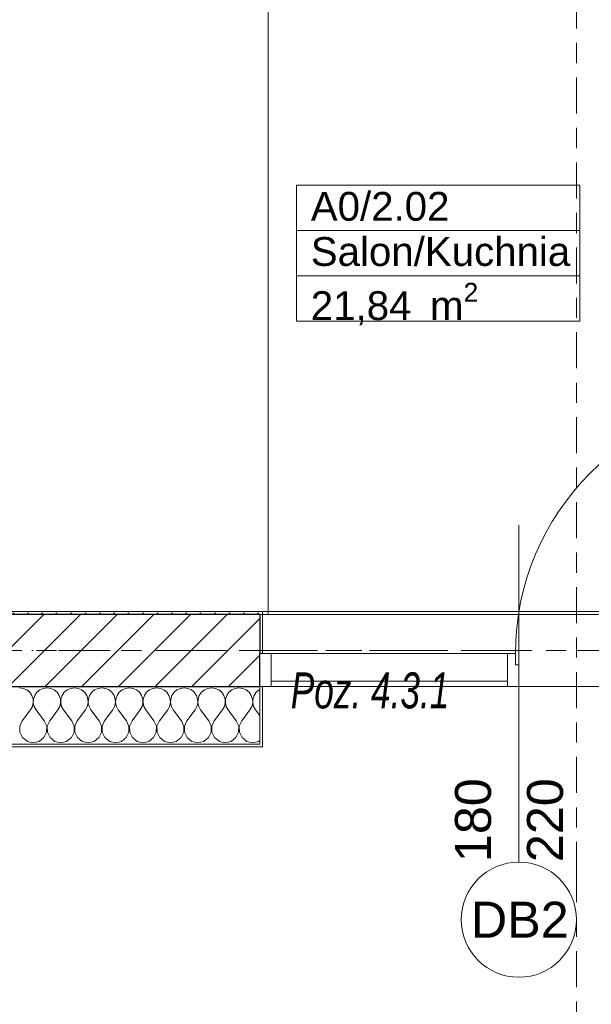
# Model space of a CAD drawing. Header units: millimetres. Extents: x -52968 to 399385, y -141133 to 110561.
# Tile 21 of 146: x 68572 to 70557, y -118272 to -114852. Entities that reach past the tile are written whole.
import ezdxf

# ---------------------------------------------------------------- set-up
doc = ezdxf.new("R2010")
doc.units = ezdxf.units.MM
for name, pattern in [('SIM-Wegliniec-21.07.2025-Parter$0$Kropki i Kreski', [360, 180, -90, 0, -90]), ('SIM-Wegliniec-21.07.2025-Parter$0$Przerywana długa', [390, 250, -140]), ('SIM-Wegliniec-21.07.2025-Parter$0$Przerywana podwójnie', [295, 125, -50, 70, -50])]:
    doc.linetypes.add(name, pattern=pattern)
doc.layers.add('_xref', color=250, linetype='Continuous')
for name, color, linetype, lineweight in [('SIM-Wegliniec-21.07.2025-Parter$0$Nowe_A-Balkony_Nr_pióra__89', 250, 'Continuous', 0), ('SIM-Wegliniec-21.07.2025-Parter$0$Nowe_A-Belki-Wieniec_Nr_pióra__69', 250, 'Continuous', 0), ('SIM-Wegliniec-21.07.2025-Parter$0$Nowe_A-Belki-Wieniec_Nr_pióra__90', 250, 'Continuous', 0), ('SIM-Wegliniec-21.07.2025-Parter$0$Nowe_A-Konstrukcja Opis_Nr_pióra__58', 250, 'Continuous', 0), ('SIM-Wegliniec-21.07.2025-Parter$0$Nowe_A-Osi_Nr_pióra__20', 250, 'Continuous', 0), ('SIM-Wegliniec-21.07.2025-Parter$0$Nowe_A-Posadzki_Nr_pióra__89', 250, 'Continuous', 0), ('SIM-Wegliniec-21.07.2025-Parter$0$Nowe_A-Płyta-Grunt_Nr_pióra__89', 250, 'Continuous', 0), ('SIM-Wegliniec-21.07.2025-Parter$0$Nowe_A-Strefy-Parter_Nr_pióra__94', 250, 'Continuous', 0), ('SIM-Wegliniec-21.07.2025-Parter$0$Nowe_A-Ściany-Zewnętrzne', 250, 'Continuous', 0), ('SIM-Wegliniec-21.07.2025-Parter$0$Nowe_A-Ściany-Zewnętrzne_Nr_pióra__174', 250, 'Continuous', 0), ('SIM-Wegliniec-21.07.2025-Parter$0$Nowe_A-Ściany-Zewnętrzne_Nr_pióra__27', 250, 'Continuous', 0), ('SIM-Wegliniec-21.07.2025-Parter$0$Nowe_A-Ściany-Zewnętrzne_Nr_pióra__47', 250, 'Continuous', 0), ('SIM-Wegliniec-21.07.2025-Parter$0$Nowe_A-Ściany-Zewnętrzne_Nr_pióra__67', 250, 'Continuous', 0), ('SIM-Wegliniec-21.07.2025-Parter$0$Nowe_Drzwi Archicad_Nr_pióra__23', 250, 'Continuous', 0), ('SIM-Wegliniec-21.07.2025-Parter$0$Nowe_Drzwi Archicad_Nr_pióra__27', 250, 'Continuous', 0), ('SIM-Wegliniec-21.07.2025-Parter$0$Nowe_Drzwi Archicad_Nr_pióra__3', 250, 'Continuous', 0), ('SIM-Wegliniec-21.07.2025-Parter$0$Nowe_Drzwi Archicad_Nr_pióra__47', 250, 'Continuous', 0), ('SIM-Wegliniec-21.07.2025-Parter$0$Nowe_Metryczki pomieszczeń Archicada_Nr_pióra__6', 250, 'Continuous', 0), ('SIM-Wegliniec-21.07.2025-Parter$0$Nowe_Znaczniki drzwi Archicada_Nr_pióra__2', 250, 'Continuous', 0), ('SIM-Wegliniec-21.07.2025-Parter$0$Nowe_Znaczniki drzwi Archicada_Nr_pióra__45', 250, 'Continuous', 0), ('SIM-Wegliniec-21.07.2025-Parter$0$Nowe_Znaczniki drzwi Archicada_Nr_pióra__7', 250, 'Continuous', 0)]:
    doc.layers.add(name, color=color, linetype=linetype, lineweight=lineweight)
doc.styles.add('SIM-Wegliniec-21.07.2025-Parter$0$STYL_AUTOMATYCZNY_1', font='arial.ttf')
doc.styles.add('SIM-Wegliniec-21.07.2025-Parter$0$STYL_AUTOMATYCZNY_2', font='arial.ttf')
doc.styles.add('SIM-Wegliniec-21.07.2025-Parter$0$STYL_AUTOMATYCZNY_5', font='arial.ttf', dxfattribs={"width": 0.8})
doc.styles.add('SIM-Wegliniec-21.07.2025-Parter$0$STYL_AUTOMATYCZNY_6', font='arial.ttf', dxfattribs={"width": 0.7})
pattern_1 = [(0, (0, 0), (0, 86.60254), [0, -50]), (0, (25, 43.3), (0, 86.60254), [0, -50])]

# ---------------------------------------------------------------- blocks, each defined once
blk = doc.blocks.new('SIM-Wegliniec-21.07.2025-Parter')
at = {"layer": 'SIM-Wegliniec-21.07.2025-Parter$0$Nowe_A-Ściany-Zewnętrzne', "linetype": 'Continuous', "lineweight": 0}
h = blk.add_hatch(dxfattribs=at)
h.set_pattern_fill('Bloczki_ceramiczne', color=256, style=0, pattern_type=2)
h.set_pattern_definition([(45, (0, 0), (-63.63961, 63.63961), [])])
h.paths.add_polyline_path([(67665.1, -116917.6), (67665.1, -117167.6), (69405.1, -117167.6), (69405.1, -117052.6), (69405.1, -116917.6)])
h = blk.add_hatch(dxfattribs=at)
h.set_pattern_fill('Tynk', color=256, style=0, pattern_type=2)
h.set_pattern_definition(pattern_1)
h.paths.add_polyline_path([(69405.1, -116907.6), (67675.1, -116907.6), (67675.1, -116917.6), (69405.1, -116917.6)])
at = {"layer": 'SIM-Wegliniec-21.07.2025-Parter$0$Nowe_A-Ściany-Zewnętrzne', "linetype": 'Continuous', "lineweight": 0, "true_color": 0x000000}
h = blk.add_hatch(dxfattribs=at)
h.set_pattern_fill('Tynk', color=18, style=0, pattern_type=2)
h.set_pattern_definition(pattern_1)
h.paths.add_polyline_path([(69415.1, -116907.6), (69405.1, -116907.6), (69405.1, -116917.6), (69405.1, -117052.6), (69415.1, -117052.6)])
h = blk.add_hatch(dxfattribs=at)
h.set_pattern_fill('Tynk', color=18, style=0, pattern_type=2)
h.set_pattern_definition(pattern_1)
h.paths.add_polyline_path([(69405.1, -117377.6), (69415.1, -117377.6), (69415.1, -117167.6), (69405.1, -117167.6), (69405.1, -117367.6)])
h = blk.add_hatch(dxfattribs=at)
h.set_pattern_fill('Tynk', color=18, style=0, pattern_type=2)
h.set_pattern_definition(pattern_1)
h.paths.add_polyline_path([(69405.1, -117367.6), (67305.1, -117367.6), (67305.1, -117377.6), (69405.1, -117377.6)])
at = {"layer": 'SIM-Wegliniec-21.07.2025-Parter$0$Nowe_A-Balkony_Nr_pióra__89', "linetype": 'Continuous', "lineweight": 13, "flags": 128}
blk.add_lwpolyline([(91030.1, -117167.6), (91030.1, -118877.6), (64980.1, -118877.6), (64980.1, -117167.6)], close=True, dxfattribs=at)
at = {"layer": 'SIM-Wegliniec-21.07.2025-Parter$0$Nowe_A-Belki-Wieniec_Nr_pióra__69', "linetype": 'SIM-Wegliniec-21.07.2025-Parter$0$Kropki i Kreski', "lineweight": 13}
blk.add_line((65105.1, -117042.6), (90905.1, -117042.6), dxfattribs=at)
at = {"layer": 'SIM-Wegliniec-21.07.2025-Parter$0$Nowe_A-Belki-Wieniec_Nr_pióra__90', "linetype": 'SIM-Wegliniec-21.07.2025-Parter$0$Przerywana długa', "lineweight": 13}
for p, q in [((65230.1, -116917.6), (71880.1, -116917.6)), ((64980.1, -117167.6), (91030.1, -117167.6))]:
    blk.add_line(p, q, dxfattribs=at)
at = {"layer": 'SIM-Wegliniec-21.07.2025-Parter$0$Nowe_A-Osi_Nr_pióra__20', "linetype": 'SIM-Wegliniec-21.07.2025-Parter$0$Przerywana podwójnie', "lineweight": 13}
for p, q in [((70505.1, -95582.5), (70505.1, -117792.3)), ((63144.7, -117042.6), (90961.9, -117042.6)), ((70505.1, -117792.3), (70505.1, -118792.3))]:
    blk.add_line(p, q, dxfattribs=at)
at = {"layer": 'SIM-Wegliniec-21.07.2025-Parter$0$Nowe_A-Posadzki_Nr_pióra__89', "linetype": 'Continuous', "lineweight": 13, "flags": 128}
for points in [[(65240.1, -108617.6), (65240.1, -116907.6), (69435.1, -116907.6), (69435.1, -112387.6), (69435.1, -110552.6), (67550.1, -110552.6), (67550.1, -108617.6)], [(69435.1, -116917.6), (71880.1, -116917.6), (71880.1, -112387.6), (69435.1, -112387.6)]]:
    blk.add_lwpolyline(points, close=True, dxfattribs=at)
at = {"layer": 'SIM-Wegliniec-21.07.2025-Parter$0$Nowe_A-Płyta-Grunt_Nr_pióra__89', "linetype": 'Continuous', "lineweight": 13, "flags": 128}
blk.add_lwpolyline([(65230.1, -116917.6), (90780.1, -116917.6), (90780.1, -99167.6), (65230.1, -99167.6)], close=True, dxfattribs=at)
at = {"layer": 'SIM-Wegliniec-21.07.2025-Parter$0$Nowe_A-Strefy-Parter_Nr_pióra__94', "linetype": 'Continuous', "lineweight": 13, "flags": 128}
blk.add_lwpolyline([(71870.1, -112397.6), (70410, -112397.6), (70410, -112397.6), (69445.1, -112397.6), (69445.1, -112997.6), (69310.1, -112997.6), (69310.2, -110559.3), (67675.1, -110559.3), (67675.1, -116907.6), (71870.1, -116907.6)], close=True, dxfattribs=at)
at = {"layer": 'SIM-Wegliniec-21.07.2025-Parter$0$Nowe_A-Ściany-Zewnętrzne_Nr_pióra__174', "linetype": 'Continuous', "lineweight": 5}
for p, q in [((68584.4, -117174.2), (68571.4, -117172.4)), ((68596.5, -117179.5), (68584.4, -117174.2)), ((68606.6, -117187.9), (68596.5, -117179.5)), ((68614, -117198.7), (68606.6, -117187.9)), ((68618.2, -117211.1), (68614, -117198.7)), ((68624.1, -117198.7), (68619.9, -117211.1)), ((68631.5, -117187.9), (68624.1, -117198.7)), ((68641.6, -117179.5), (68631.5, -117187.9)), ((68653.7, -117174.2), (68641.6, -117179.5)), ((68666.7, -117172.4), (68653.7, -117174.2)), ((68679.7, -117174.2), (68666.7, -117172.4)), ((68691.7, -117179.5), (68679.7, -117174.2)), ((68701.8, -117187.9), (68691.7, -117179.5)), ((68709.3, -117198.7), (68701.8, -117187.9)), ((68713.5, -117211.1), (68709.3, -117198.7)), ((68719.3, -117198.7), (68715.1, -117211.1)), ((68726.8, -117187.9), (68719.3, -117198.7)), ((68736.9, -117179.5), (68726.8, -117187.9)), ((68748.9, -117174.2), (68736.9, -117179.5)), ((68761.9, -117172.4), (68748.9, -117174.2)), ((68774.9, -117174.2), (68761.9, -117172.4)), ((68786.9, -117179.5), (68774.9, -117174.2)), ((68797.1, -117187.9), (68786.9, -117179.5)), ((68804.5, -117198.7), (68797.1, -117187.9)), ((68808.7, -117211.1), (68804.5, -117198.7)), ((68814.6, -117198.7), (68810.4, -117211.1)), ((68822, -117187.9), (68814.6, -117198.7)), ((68832.1, -117179.5), (68822, -117187.9)), ((68844.1, -117174.2), (68832.1, -117179.5)), ((68857.1, -117172.4), (68844.1, -117174.2)), ((68870.2, -117174.2), (68857.1, -117172.4)), ((68882.2, -117179.5), (68870.2, -117174.2)), ((68892.3, -117187.9), (68882.2, -117179.5)), ((68899.7, -117198.7), (68892.3, -117187.9)), ((68903.9, -117211.1), (68899.7, -117198.7)), ((68909.8, -117198.7), (68905.6, -117211.1)), ((68917.2, -117187.9), (68909.8, -117198.7)), ((68927.3, -117179.5), (68917.2, -117187.9)), ((68939.4, -117174.2), (68927.3, -117179.5)), ((68952.4, -117172.4), (68939.4, -117174.2)), ((68965.4, -117174.2), (68952.4, -117172.4)), ((68977.4, -117179.5), (68965.4, -117174.2)), ((68987.5, -117187.9), (68977.4, -117179.5)), ((68995, -117198.7), (68987.5, -117187.9)), ((68999.2, -117211.1), (68995, -117198.7)), ((69005, -117198.7), (69000.8, -117211.1)), ((69012.5, -117187.9), (69005, -117198.7)), ((69022.6, -117179.5), (69012.5, -117187.9)), ((69034.6, -117174.2), (69022.6, -117179.5)), ((69047.6, -117172.4), (69034.6, -117174.2)), ((69060.6, -117174.2), (69047.6, -117172.4)), ((69072.7, -117179.5), (69060.6, -117174.2)), ((69082.8, -117187.9), (69072.7, -117179.5)), ((69090.2, -117198.7), (69082.8, -117187.9)), ((69094.4, -117211.1), (69090.2, -117198.7)), ((69100.3, -117198.7), (69096.1, -117211.1)), ((69107.7, -117187.9), (69100.3, -117198.7)), ((69117.8, -117179.5), (69107.7, -117187.9)), ((69129.8, -117174.2), (69117.8, -117179.5)), ((69142.9, -117172.4), (69129.8, -117174.2)), ((69155.9, -117174.2), (69142.9, -117172.4)), ((69167.9, -117179.5), (69155.9, -117174.2)), ((69178, -117187.9), (69167.9, -117179.5)), ((69185.4, -117198.7), (69178, -117187.9)), ((69189.6, -117211.1), (69185.4, -117198.7)), ((69195.5, -117198.7), (69191.3, -117211.1)), ((69202.9, -117187.9), (69195.5, -117198.7)), ((69213.1, -117179.5), (69202.9, -117187.9)), ((69225.1, -117174.2), (69213.1, -117179.5)), ((69238.1, -117172.4), (69225.1, -117174.2)), ((69251.1, -117174.2), (69238.1, -117172.4)), ((69263.1, -117179.5), (69251.1, -117174.2)), ((69273.2, -117187.9), (69263.1, -117179.5)), ((69280.7, -117198.7), (69273.2, -117187.9)), ((69284.9, -117211.1), (69280.7, -117198.7)), ((69290.7, -117198.7), (69286.5, -117211.1)), ((69298.2, -117187.9), (69290.7, -117198.7)), ((69308.3, -117179.5), (69298.2, -117187.9)), ((69320.3, -117174.2), (69308.3, -117179.5)), ((69333.3, -117172.4), (69320.3, -117174.2)), ((69346.3, -117174.2), (69333.3, -117172.4)), ((69358.4, -117179.5), (69346.3, -117174.2)), ((69368.5, -117187.9), (69358.4, -117179.5)), ((69375.9, -117198.7), (69368.5, -117187.9)), ((69380.1, -117211.1), (69375.9, -117198.7)), ((69386, -117198.7), (69381.8, -117211.1)), ((69393.4, -117187.9), (69386, -117198.7)), ((69403.5, -117179.5), (69393.4, -117187.9)), ((69405.1, -117178.8), (69403.5, -117179.5)), ((68615.9, -117237.1), (68618.9, -117224.3)), ((68618.9, -117224.3), (68618.2, -117211.1)), ((68619.9, -117211.1), (68619.2, -117224.3)), ((68619.2, -117224.3), (68622.2, -117237.1)), ((68711.1, -117237.1), (68714.1, -117224.3)), ((68714.1, -117224.3), (68713.5, -117211.1)), ((68715.1, -117211.1), (68714.5, -117224.3)), ((68714.5, -117224.3), (68717.5, -117237.1)), ((68806.4, -117237.1), (68809.3, -117224.3)), ((68809.3, -117224.3), (68808.7, -117211.1)), ((68810.4, -117211.1), (68809.7, -117224.3)), ((68809.7, -117224.3), (68812.7, -117237.1)), ((68901.6, -117237.1), (68904.6, -117224.3)), ((68904.6, -117224.3), (68903.9, -117211.1)), ((68905.6, -117211.1), (68905, -117224.3)), ((68905, -117224.3), (68907.9, -117237.1)), ((68996.8, -117237.1), (68999.8, -117224.3)), ((68999.8, -117224.3), (68999.2, -117211.1)), ((69000.8, -117211.1), (69000.2, -117224.3)), ((69000.2, -117224.3), (69003.2, -117237.1)), ((69092.1, -117237.1), (69095, -117224.3)), ((69095, -117224.3), (69094.4, -117211.1)), ((69096.1, -117211.1), (69095.4, -117224.3)), ((69095.4, -117224.3), (69098.4, -117237.1)), ((69187.3, -117237.1), (69190.3, -117224.3)), ((69190.3, -117224.3), (69189.6, -117211.1)), ((69191.3, -117211.1), (69190.7, -117224.3)), ((69190.7, -117224.3), (69193.6, -117237.1)), ((69282.5, -117237.1), (69285.5, -117224.3)), ((69285.5, -117224.3), (69284.9, -117211.1)), ((69286.5, -117211.1), (69285.9, -117224.3)), ((69285.9, -117224.3), (69288.9, -117237.1)), ((69377.8, -117237.1), (69380.8, -117224.3)), ((69380.8, -117224.3), (69380.1, -117211.1)), ((69381.8, -117211.1), (69381.1, -117224.3)), ((69381.1, -117224.3), (69384.1, -117237.1)), ((68581, -117286.6), (68609.5, -117248.6)), ((68609.5, -117248.6), (68615.9, -117237.1)), ((68622.2, -117237.1), (68628.6, -117248.6)), ((68657.1, -117286.6), (68628.6, -117248.6)), ((68676.2, -117286.6), (68704.8, -117248.6)), ((68704.8, -117248.6), (68711.1, -117237.1)), ((68717.5, -117237.1), (68723.8, -117248.6)), ((68752.4, -117286.6), (68723.8, -117248.6)), ((68771.4, -117286.6), (68800, -117248.6)), ((68800, -117248.6), (68806.4, -117237.1)), ((68812.7, -117237.1), (68819, -117248.6)), ((68847.6, -117286.6), (68819, -117248.6)), ((68866.7, -117286.6), (68895.2, -117248.6)), ((68895.2, -117248.6), (68901.6, -117237.1)), ((68907.9, -117237.1), (68914.3, -117248.6)), ((68942.9, -117286.6), (68914.3, -117248.6)), ((68961.9, -117286.6), (68990.5, -117248.6)), ((68990.5, -117248.6), (68996.8, -117237.1)), ((69003.2, -117237.1), (69009.5, -117248.6)), ((69038.1, -117286.6), (69009.5, -117248.6)), ((69057.1, -117286.6), (69085.7, -117248.6)), ((69085.7, -117248.6), (69092.1, -117237.1)), ((69098.4, -117237.1), (69104.8, -117248.6)), ((69133.3, -117286.6), (69104.8, -117248.6)), ((69152.4, -117286.6), (69181, -117248.6)), ((69181, -117248.6), (69187.3, -117237.1)), ((69193.6, -117237.1), (69200, -117248.6)), ((69228.6, -117286.6), (69200, -117248.6)), ((69247.6, -117286.6), (69276.2, -117248.6)), ((69276.2, -117248.6), (69282.5, -117237.1)), ((69288.9, -117237.1), (69295.2, -117248.6)), ((69323.8, -117286.6), (69295.2, -117248.6)), ((69342.9, -117286.6), (69371.4, -117248.6)), ((69371.4, -117248.6), (69377.8, -117237.1)), ((69384.1, -117237.1), (69390.5, -117248.6)), ((69405.1, -117268.1), (69390.5, -117248.6)), ((68581, -117286.6), (68572.4, -117305.7)), ((68665.7, -117305.7), (68657.1, -117286.6)), ((68676.2, -117286.6), (68667.6, -117305.7)), ((68760.9, -117305.7), (68752.4, -117286.6)), ((68771.4, -117286.6), (68762.9, -117305.7)), ((68856.2, -117305.7), (68847.6, -117286.6)), ((68866.7, -117286.6), (68858.1, -117305.7)), ((68951.4, -117305.7), (68942.9, -117286.6)), ((68961.9, -117286.6), (68953.3, -117305.7)), ((69046.7, -117305.7), (69038.1, -117286.6)), ((69057.1, -117286.6), (69048.6, -117305.7)), ((69141.9, -117305.7), (69133.3, -117286.6)), ((69152.4, -117286.6), (69143.8, -117305.7)), ((69237.1, -117305.7), (69228.6, -117286.6)), ((69247.6, -117286.6), (69239.1, -117305.7)), ((69332.4, -117305.7), (69323.8, -117286.6)), ((69342.9, -117286.6), (69334.3, -117305.7)), ((68572.4, -117305.7), (68572.8, -117326.6)), ((68572.8, -117326.6), (68582.2, -117345.3)), ((68655.9, -117345.3), (68665.3, -117326.6)), ((68665.3, -117326.6), (68665.7, -117305.7)), ((68667.6, -117305.7), (68668.1, -117326.6)), ((68668.1, -117326.6), (68677.4, -117345.3)), ((68751.2, -117345.3), (68760.5, -117326.6)), ((68760.5, -117326.6), (68760.9, -117305.7)), ((68762.9, -117305.7), (68763.3, -117326.6)), ((68763.3, -117326.6), (68772.6, -117345.3)), ((68846.4, -117345.3), (68855.8, -117326.6)), ((68855.8, -117326.6), (68856.2, -117305.7)), ((68858.1, -117305.7), (68858.5, -117326.6)), ((68858.5, -117326.6), (68867.9, -117345.3)), ((68941.6, -117345.3), (68951, -117326.6)), ((68951, -117326.6), (68951.4, -117305.7)), ((68953.3, -117305.7), (68953.8, -117326.6)), ((68953.8, -117326.6), (68963.1, -117345.3)), ((69036.9, -117345.3), (69046.2, -117326.6)), ((69046.2, -117326.6), (69046.7, -117305.7)), ((69048.6, -117305.7), (69049, -117326.6)), ((69049, -117326.6), (69058.4, -117345.3)), ((69132.1, -117345.3), (69141.5, -117326.6)), ((69141.5, -117326.6), (69141.9, -117305.7)), ((69143.8, -117305.7), (69144.2, -117326.6)), ((69144.2, -117326.6), (69153.6, -117345.3)), ((69227.4, -117345.3), (69236.7, -117326.6)), ((69236.7, -117326.6), (69237.1, -117305.7)), ((69239.1, -117305.7), (69239.5, -117326.6)), ((69239.5, -117326.6), (69248.8, -117345.3)), ((69322.6, -117345.3), (69331.9, -117326.6)), ((69331.9, -117326.6), (69332.4, -117305.7)), ((69334.3, -117305.7), (69334.7, -117326.6)), ((69334.7, -117326.6), (69344.1, -117345.3)), ((68582.2, -117345.3), (68598.6, -117358.2)), ((68598.6, -117358.2), (68619, -117362.8)), ((68619, -117362.8), (68639.5, -117358.2)), ((68639.5, -117358.2), (68655.9, -117345.3)), ((68677.4, -117345.3), (68693.9, -117358.2)), ((68693.9, -117358.2), (68714.3, -117362.8)), ((68714.3, -117362.8), (68734.7, -117358.2)), ((68734.7, -117358.2), (68751.2, -117345.3)), ((68772.6, -117345.3), (68789.1, -117358.2)), ((68789.1, -117358.2), (68809.5, -117362.8)), ((68809.5, -117362.8), (68829.9, -117358.2)), ((68829.9, -117358.2), (68846.4, -117345.3)), ((68867.9, -117345.3), (68884.4, -117358.2)), ((68884.4, -117358.2), (68904.8, -117362.8)), ((68904.8, -117362.8), (68925.2, -117358.2)), ((68925.2, -117358.2), (68941.6, -117345.3)), ((68963.1, -117345.3), (68979.6, -117358.2)), ((68979.6, -117358.2), (69000, -117362.8)), ((69000, -117362.8), (69020.4, -117358.2)), ((69020.4, -117358.2), (69036.9, -117345.3)), ((69058.4, -117345.3), (69074.8, -117358.2)), ((69074.8, -117358.2), (69095.2, -117362.8)), ((69095.2, -117362.8), (69115.6, -117358.2)), ((69115.6, -117358.2), (69132.1, -117345.3)), ((69153.6, -117345.3), (69170.1, -117358.2)), ((69170.1, -117358.2), (69190.5, -117362.8)), ((69190.5, -117362.8), (69210.9, -117358.2)), ((69210.9, -117358.2), (69227.4, -117345.3)), ((69248.8, -117345.3), (69265.3, -117358.2)), ((69265.3, -117358.2), (69285.7, -117362.8)), ((69285.7, -117362.8), (69306.1, -117358.2)), ((69306.1, -117358.2), (69322.6, -117345.3)), ((69344.1, -117345.3), (69360.5, -117358.2)), ((69360.5, -117358.2), (69381, -117362.8)), ((69381, -117362.8), (69401.4, -117358.2)), ((69401.4, -117358.2), (69405.1, -117355.3))]:
    blk.add_line(p, q, dxfattribs=at)
at = {"layer": 'SIM-Wegliniec-21.07.2025-Parter$0$Nowe_A-Ściany-Zewnętrzne_Nr_pióra__27', "linetype": 'Continuous', "lineweight": 25}
for p, q in [((69405.1, -116917.6), (67665.1, -116917.6)), ((69405.1, -116917.6), (69405.1, -117052.6)), ((69405.1, -117167.6), (69405.1, -117052.6)), ((67665.1, -117167.6), (69405.1, -117167.6))]:
    blk.add_line(p, q, dxfattribs=at)
at = {"layer": 'SIM-Wegliniec-21.07.2025-Parter$0$Nowe_A-Ściany-Zewnętrzne_Nr_pióra__47', "linetype": 'Continuous', "lineweight": 15}
for p, q in [((69405.1, -116907.6), (69415.1, -116907.6)), ((69415.1, -117052.6), (69415.1, -116907.6)), ((69405.1, -117052.6), (69415.1, -117052.6)), ((69405.1, -117167.6), (69415.1, -117167.6)), ((69415.1, -117167.6), (69415.1, -117377.6)), ((69405.1, -117377.6), (69415.1, -117377.6))]:
    blk.add_line(p, q, dxfattribs=at)
at = {"layer": 'SIM-Wegliniec-21.07.2025-Parter$0$Nowe_A-Ściany-Zewnętrzne_Nr_pióra__47', "linetype": 'Continuous', "lineweight": 15, "flags": 128}
for points in [[(69405.1, -116907.6), (67675.1, -116907.6)], [(67305.1, -117377.6), (69405.1, -117377.6)]]:
    blk.add_lwpolyline(points, dxfattribs=at)
at = {"layer": 'SIM-Wegliniec-21.07.2025-Parter$0$Nowe_A-Ściany-Zewnętrzne_Nr_pióra__67', "linetype": 'Continuous', "lineweight": 13}
for p, q in [((69405.1, -117367.6), (69405.1, -117167.6)), ((67305.1, -117367.6), (69405.1, -117367.6))]:
    blk.add_line(p, q, dxfattribs=at)
at = {"layer": 'SIM-Wegliniec-21.07.2025-Parter$0$Nowe_Drzwi Archicad_Nr_pióra__23', "linetype": 'Continuous', "lineweight": 15}
for p, q in [((69445.1, -117052.6), (69405.1, -117052.6)), ((69405.1, -117052.6), (69405.1, -117167.6)), ((69445.1, -117167.6), (69445.1, -117052.6)), ((69445.1, -117052.6), (70265.1, -117052.6)), ((69445.1, -117167.6), (69445.1, -117052.6)), ((70265.1, -117052.6), (69445.1, -117052.6)), ((70265.1, -117052.6), (70265.1, -117167.6)), ((70293.1, -117052.6), (70265.1, -117052.6)), ((70265.1, -117052.6), (70265.1, -117167.6)), ((70293.1, -117092.6), (70293.1, -117052.6)), ((70305.1, -117092.6), (70293.1, -117092.6)), ((70305.1, -117167.6), (70305.1, -117092.6)), ((69405.1, -117167.6), (69445.1, -117167.6)), ((70265.1, -117167.6), (69445.1, -117167.6)), ((70265.1, -117167.6), (70305.1, -117167.6))]:
    blk.add_line(p, q, dxfattribs=at)
at = {"layer": 'SIM-Wegliniec-21.07.2025-Parter$0$Nowe_Drzwi Archicad_Nr_pióra__27', "linetype": 'Continuous', "lineweight": 25}
blk.add_line((69405.1, -117167.6), (69405.1, -117052.6), dxfattribs=at)
blk.add_line((69405.1, -117167.6), (69405.1, -117052.6), dxfattribs=at)
at = {"layer": 'SIM-Wegliniec-21.07.2025-Parter$0$Nowe_Drzwi Archicad_Nr_pióra__3', "linetype": 'Continuous', "lineweight": 13}
blk.add_line((69445.1, -117149.6), (70265.1, -117149.6), dxfattribs=at)
blk.add_arc((71177.1, -117052.6), 884, 90, 180, dxfattribs=at)
at = {"layer": 'SIM-Wegliniec-21.07.2025-Parter$0$Nowe_Drzwi Archicad_Nr_pióra__47', "linetype": 'Continuous', "lineweight": 15}
for p, q in [((69405.1, -116907.6), (69415.1, -116907.6)), ((69415.1, -117052.6), (69415.1, -116907.6)), ((69415.1, -117167.6), (69415.1, -117377.6)), ((69405.1, -117377.6), (69415.1, -117377.6))]:
    blk.add_line(p, q, dxfattribs=at)
at = {"layer": 'SIM-Wegliniec-21.07.2025-Parter$0$Nowe_Metryczki pomieszczeń Archicada_Nr_pióra__6', "linetype": 'Continuous', "lineweight": 13}
for p, q in [((69532.6, -115426.9), (70517, -115426.9)), ((69532.6, -115584.1), (69532.6, -115426.9)), ((70517, -115426.9), (70517, -115584.1)), ((70517, -115584.1), (69532.6, -115584.1)), ((69532.6, -115584.1), (70517, -115584.1)), ((69532.6, -115741.2), (69532.6, -115584.1)), ((70517, -115584.1), (70517, -115741.2)), ((70517, -115741.2), (69532.6, -115741.2)), ((69532.6, -115741.2), (70517, -115741.2)), ((69532.6, -115898.4), (69532.6, -115741.2)), ((70517, -115741.2), (70517, -115898.4)), ((70517, -115898.4), (69532.6, -115898.4))]:
    blk.add_line(p, q, dxfattribs=at)
at = {"layer": 'SIM-Wegliniec-21.07.2025-Parter$0$Nowe_Znaczniki drzwi Archicada_Nr_pióra__2', "linetype": 'Continuous', "lineweight": 13, "flags": 128}
blk.add_lwpolyline([(70105.1, -117977.6, 1), (70505.1, -117977.6, 1)], format="xyb", close=True, dxfattribs=at)
at = {"layer": 'SIM-Wegliniec-21.07.2025-Parter$0$Nowe_Znaczniki drzwi Archicada_Nr_pióra__45', "linetype": 'Continuous', "lineweight": 15}
blk.add_line((70305.1, -117777.6), (70305.1, -116607.6), dxfattribs=at)
at = {"layer": 'SIM-Wegliniec-21.07.2025-Parter$0$Nowe_A-Konstrukcja Opis_Nr_pióra__58', "linetype": 'Continuous', "lineweight": 13, "insert": (67947.6, -115000.1), "char_height": 125, "attachment_point": 7, "rotation": 35.0142, "style": 'SIM-Wegliniec-21.07.2025-Parter$0$STYL_AUTOMATYCZNY_5'}
blk.add_mtext('\\A1;{\\pql;\\fArial|b0|i1|c238|p0;\\W0.800000;Poz. 4.1 poziom wierzchu +2,75}', dxfattribs=at)
at = {"layer": 'SIM-Wegliniec-21.07.2025-Parter$0$Nowe_A-Konstrukcja Opis_Nr_pióra__58', "linetype": 'Continuous', "lineweight": 13, "insert": (69513.1, -117245.5), "char_height": 125, "attachment_point": 7, "style": 'SIM-Wegliniec-21.07.2025-Parter$0$STYL_AUTOMATYCZNY_6'}
blk.add_mtext('\\A1;{\\pql;\\fArial|b0|i1|c238|p0;\\W0.700000;Poz. 4.3.1}', dxfattribs=at)
at = {"layer": 'SIM-Wegliniec-21.07.2025-Parter$0$Nowe_Metryczki pomieszczeń Archicada_Nr_pióra__6', "lineweight": 13, "char_height": 100, "attachment_point": 1, "style": 'SIM-Wegliniec-21.07.2025-Parter$0$STYL_AUTOMATYCZNY_2'}
for s, insert in [('\\A1;{\\pql;\\pt0,2300;\\fArial|b0|i0|c238|p0;\\W1.000000;A0/2.02\\fArial|b0|i0|c238|p0;\\W1.000000;\\A1{\\H.66x;\\S^  ;}\\fArial|b0|i0|c238|p0;\\W1.000000;\\fArial|b0|i0|c238|p0;\\W1.000000;\\A1{\\H.66x;\\S^  ;}}', (69582.6, -115449.8)), ('\\A1;{\\pql;\\pt0,2300;\\fArial|b0|i0|c238|p0;\\W1.000000;Salon/Kuchnia\\fArial|b0|i0|c238|p0;\\W1.000000;\\A1{\\H.66x;\\S^  ;}\\fArial|b0|i0|c238|p0;\\W1.000000;\\fArial|b0|i0|c238|p0;\\W1.000000;\\A1{\\H.66x;\\S^  ;}}', (69582.6, -115606.9)), ('\\A1;{\\pql;\\pt0,2300;\\fArial|b0|i0|c238|p0;\\W1.000000;21,84\\fArial|b0|i0|c238|p0;\\W1.000000;\\A1{\\H.66x;\\S^  ;}\\fArial|b0|i0|c238|p0;\\W1.000000; m\\fArial|b0|i0|c238|p0;\\W1.000000;\\A1{\\H.66x;\\S2^  ;}}', (69582.6, -115765.5))]:
    blk.add_mtext(s, dxfattribs=dict(at, insert=insert))
at = {"layer": 'SIM-Wegliniec-21.07.2025-Parter$0$Nowe_Znaczniki drzwi Archicada_Nr_pióra__7', "lineweight": 13, "char_height": 125, "attachment_point": 7, "rotation": 90, "style": 'SIM-Wegliniec-21.07.2025-Parter$0$STYL_AUTOMATYCZNY_1'}
for s, insert in [('\\A1;{\\pql;\\pt0;\\fArial|b0|i0|c238|p0;\\W1.000000;180\\fArial|b0|i0|c238|p0;\\W1.000000;\\A1{\\H.66x;\\S^  ;}\\fArial|b0|i0|c238|p0;\\W1.000000;\\fArial|b0|i0|c238|p0;\\W1.000000;}', (70244.7, -117777.6)), ('\\A1;{\\pql;\\pt0;\\fArial|b0|i0|c238|p0;\\W1.000000;220\\fArial|b0|i0|c238|p0;\\W1.000000;\\A1{\\H.66x;\\S^  ;}\\fArial|b0|i0|c238|p0;\\W1.000000;\\fArial|b0|i0|c238|p0;\\W1.000000;}', (70494.7, -117777.6))]:
    blk.add_mtext(s, dxfattribs=dict(at, insert=insert))
at = {"layer": 'SIM-Wegliniec-21.07.2025-Parter$0$Nowe_Znaczniki drzwi Archicada_Nr_pióra__7', "lineweight": 13, "insert": (70138.4, -118040.1), "char_height": 125, "attachment_point": 7, "style": 'SIM-Wegliniec-21.07.2025-Parter$0$STYL_AUTOMATYCZNY_1'}
blk.add_mtext('\\A1;{\\pql;\\pt0;\\fArial|b0|i0|c238|p0;\\W1.000000;DB2\\fArial|b0|i0|c238|p0;\\W1.000000;\\fArial|b0|i0|c238|p0;\\W1.000000;\\fArial|b0|i0|c238|p0;\\W1.000000;}', dxfattribs=at)

msp = doc.modelspace()

# ---------------------------------------------------------------- block references
at = {"layer": '_xref'}
msp.add_blockref('SIM-Wegliniec-21.07.2025-Parter', (0, 0), dxfattribs=at)

doc.saveas('drawing.dxf')
